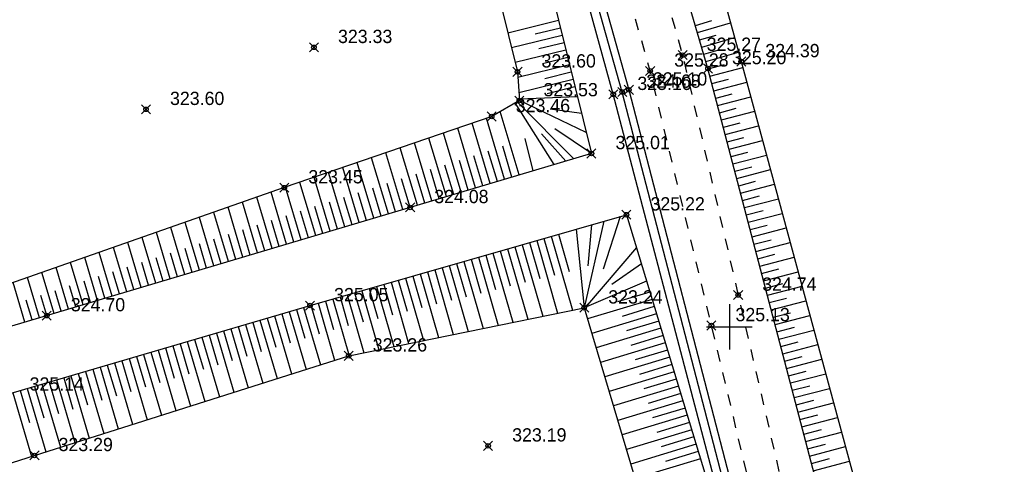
# Model space of a CAD drawing. Header units: metres. Extents: x 707528 to 709248, y 4308395 to 4311045.
# Tile 6 of 104: x 707582 to 707647, y 4308536 to 4308565. Entities that reach past the tile are written whole.
import ezdxf

# ---------------------------------------------------------------- set-up
doc = ezdxf.new("R2010")
doc.units = ezdxf.units.M
doc.header["$LTSCALE"] = 0.5
doc.header["$PDMODE"] = 35
doc.header["$PDSIZE"] = 0.3
doc.linetypes.add('Д_ТРОТ_ТРУБА', pattern=[3, 1.5, -1.5])
for name, color, linetype in [('(001) Сетка', 92, 'Continuous'), ('(004) Точки рельефа', 7, 'Continuous'), ('(025) Дорога', 7, 'Continuous'), ('(027) Гидрография', 7, 'Continuous'), ('(035) Откосы', 7, 'Continuous')]:
    doc.layers.add(name, color=color, linetype=linetype)
doc.styles.add('D-431', font='txt')

# ---------------------------------------------------------------- blocks, each defined once
blk = doc.blocks.new('Setka')
at = {"layer": '(001) Сетка'}
for p, q in [((0, 1.5), (0, -1.5)), ((-1.5, 0), (1.5, 0))]:
    blk.add_line(p, q, dxfattribs=at)

msp = doc.modelspace()

# ---------------------------------------------------------------- linework, layer by layer
at = {"layer": '(025) Дорога', "linetype": 'Д_ТРОТ_ТРУБА', "flags": 128}
for points, elevation in [([(707616.102, 4308595.94), (707625.383, 4308563.154), (707632.154, 4308533.874), (707639.587, 4308507.228), (707646.578, 4308474.963)], 324.954), ([(707644.238, 4308474.392), (707636.829, 4308506.466), (707630.117, 4308533.517), (707623.247, 4308562.114), (707613.834, 4308595.307)], 325.112)]:
    msp.add_lwpolyline(points, dxfattribs=dict(at, elevation=elevation))
at = {"layer": '(027) Гидрография', "flags": 128}
for points, elevation in [([(707611.848, 4308596.541), (707621.838, 4308560.864), (707628.891, 4308533.698), (707636.245, 4308505.821), (707642.34, 4308479.671)], 324.934), ([(707641.334, 4308479.631), (707635.291, 4308505.761), (707627.894, 4308533.542), (707620.814, 4308560.57), (707610.976, 4308596.39)], 325.064)]:
    msp.add_lwpolyline(points, dxfattribs=dict(at, elevation=elevation))
at = {"layer": '(027) Гидрография', "color": 4, "elevation": 324.773, "flags": 128}
msp.add_lwpolyline([(707641.754, 4308480.145), (707635.773, 4308505.813), (707628.432, 4308533.645), (707621.404, 4308560.718), (707611.379, 4308596.44)], dxfattribs=at)
at = {"layer": '(035) Откосы'}
for p, q in [((707617.212, 4308565.426, 324.669), (707613.873, 4308564.602, 324.669)), ((707626.221, 4308565.118, 325.084), (707627.317, 4308565.438, 325.084)), ((707617.332, 4308564.941, 324.669), (707615.662, 4308564.529, 324.669)), ((707626.361, 4308564.64, 325.084), (707628.545, 4308565.278, 325.084)), ((707617.451, 4308564.456, 324.669), (707614.112, 4308563.631, 324.669)), ((707626.5, 4308564.162, 325.084), (707627.589, 4308564.48, 325.084)), ((707626.64, 4308563.684, 325.084), (707628.81, 4308564.317, 325.084)), ((707617.691, 4308563.486, 324.669), (707614.351, 4308562.661, 324.669)), ((707617.571, 4308563.971, 324.669), (707615.901, 4308563.559, 324.669)), ((707626.78, 4308563.206, 325.084), (707627.861, 4308563.521, 325.084)), ((707617.811, 4308563.001, 324.669), (707616.141, 4308562.589, 324.669)), ((707626.919, 4308562.728, 325.084), (707629.074, 4308563.357, 325.084)), ((707617.931, 4308562.516, 324.669), (707614.528, 4308561.675, 324.669)), ((707627.058, 4308562.249, 325.084), (707628.14, 4308562.533, 325.084)), ((707627.184, 4308561.767, 325.084), (707629.353, 4308562.335, 325.084)), ((707618.17, 4308561.546, 324.669), (707614.597, 4308560.663, 324.669)), ((707618.05, 4308562.031, 324.669), (707616.306, 4308561.6, 324.669)), ((707627.31, 4308561.286, 325.084), (707628.397, 4308561.57, 325.084)), ((707618.29, 4308561.061, 324.669), (707616.461, 4308560.609, 324.669)), ((707627.437, 4308560.804, 325.084), (707629.613, 4308561.373, 325.084)), ((707627.563, 4308560.322, 325.084), (707628.653, 4308560.607, 325.084)), ((707627.689, 4308559.84, 325.084), (707629.873, 4308560.412, 325.084)), ((707627.815, 4308559.358, 325.084), (707628.909, 4308559.645, 325.084)), ((707613.656, 4308554.964, 324.669), (707612.457, 4308558.986, 324.669)), ((707614.613, 4308555.249, 324.669), (707613.367, 4308559.43, 324.669)), ((707627.941, 4308558.877, 325.084), (707630.133, 4308559.45, 325.084)), ((707611.74, 4308554.393, 324.669), (707610.565, 4308558.337, 324.669)), ((707612.698, 4308554.678, 324.669), (707611.511, 4308558.661, 324.669)), ((707628.067, 4308558.395, 325.084), (707629.165, 4308558.682, 325.084)), ((707628.193, 4308557.913, 325.084), (707630.393, 4308558.489, 325.084)), ((707609.825, 4308553.822, 324.669), (707608.673, 4308557.687, 324.669)), ((707610.783, 4308554.108, 324.669), (707609.619, 4308558.012, 324.669)), ((707628.319, 4308557.431, 325.084), (707629.421, 4308557.719, 325.084)), ((707607.91, 4308553.251, 324.669), (707606.781, 4308557.037, 324.669)), ((707608.867, 4308553.537, 324.669), (707607.727, 4308557.362, 324.669)), ((707614.134, 4308555.106, 324.669), (707613.528, 4308557.14, 324.669)), ((707628.445, 4308556.949, 325.084), (707630.653, 4308557.527, 325.084)), ((707605.994, 4308552.681, 324.669), (707604.889, 4308556.388, 324.669)), ((707606.952, 4308552.966, 324.669), (707605.835, 4308556.713, 324.669)), ((707612.219, 4308554.536, 324.669), (707611.629, 4308556.517, 324.669)), ((707613.177, 4308554.821, 324.669), (707612.58, 4308556.822, 324.669)), ((707628.572, 4308556.468, 325.084), (707629.677, 4308556.757, 325.084)), ((707628.698, 4308555.986, 325.084), (707630.912, 4308556.565, 325.084)), ((707604.079, 4308552.11, 324.669), (707602.998, 4308555.738, 324.669)), ((707605.036, 4308552.395, 324.669), (707603.944, 4308556.063, 324.669)), ((707610.304, 4308553.965, 324.669), (707609.725, 4308555.907, 324.669)), ((707611.261, 4308554.25, 324.669), (707610.677, 4308556.212, 324.669)), ((707628.824, 4308555.504, 325.084), (707629.933, 4308555.794, 325.084)), ((707602.163, 4308551.539, 324.669), (707601.106, 4308555.089, 324.669)), ((707603.121, 4308551.825, 324.669), (707602.052, 4308555.413, 324.669)), ((707608.388, 4308553.394, 324.669), (707607.821, 4308555.297, 324.669)), ((707609.346, 4308553.679, 324.669), (707608.773, 4308555.602, 324.669)), ((707628.95, 4308555.022, 325.084), (707631.172, 4308555.604, 325.084)), ((707600.248, 4308550.968, 324.669), (707599.214, 4308554.439, 324.669)), ((707601.206, 4308551.254, 324.669), (707600.16, 4308554.764, 324.669)), ((707605.515, 4308552.538, 324.669), (707604.966, 4308554.382, 324.669)), ((707606.473, 4308552.823, 324.669), (707605.918, 4308554.687, 324.669)), ((707607.431, 4308553.109, 324.669), (707606.87, 4308554.992, 324.669)), ((707629.076, 4308554.54, 325.084), (707630.189, 4308554.832, 325.084)), ((707629.202, 4308554.058, 325.084), (707631.432, 4308554.642, 325.084)), ((707598.333, 4308550.398, 324.669), (707597.325, 4308553.778, 324.669)), ((707599.29, 4308550.683, 324.669), (707598.27, 4308554.109, 324.669)), ((707603.6, 4308551.967, 324.669), (707603.062, 4308553.772, 324.669)), ((707604.558, 4308552.253, 324.669), (707604.014, 4308554.077, 324.669)), ((707629.328, 4308553.577, 325.084), (707630.445, 4308553.869, 325.084)), ((707596.417, 4308549.827, 324.669), (707595.437, 4308553.116, 324.669)), ((707597.375, 4308550.112, 324.669), (707596.381, 4308553.447, 324.669)), ((707601.685, 4308551.396, 324.669), (707601.159, 4308553.161, 324.669)), ((707602.642, 4308551.682, 324.669), (707602.11, 4308553.466, 324.669)), ((707629.454, 4308553.095, 325.084), (707631.692, 4308553.681, 325.084)), ((707594.502, 4308549.256, 324.669), (707593.549, 4308552.454, 324.669)), ((707595.46, 4308549.542, 324.669), (707594.493, 4308552.785, 324.669)), ((707599.769, 4308550.826, 324.669), (707599.255, 4308552.55, 324.669)), ((707600.727, 4308551.111, 324.669), (707600.207, 4308552.856, 324.669)), ((707629.58, 4308552.613, 325.084), (707630.701, 4308552.906, 325.084)), ((707629.706, 4308552.131, 325.084), (707631.952, 4308552.719, 325.084)), ((707592.587, 4308548.685, 324.669), (707591.661, 4308551.793, 324.669)), ((707593.544, 4308548.971, 324.669), (707592.605, 4308552.124, 324.669)), ((707597.854, 4308550.255, 324.669), (707597.354, 4308551.934, 324.669)), ((707598.812, 4308550.54, 324.669), (707598.305, 4308552.242, 324.669)), ((707629.833, 4308551.649, 325.084), (707630.957, 4308551.944, 325.084)), ((707629.959, 4308551.168, 325.084), (707632.212, 4308551.757, 325.084)), ((707590.671, 4308548.115, 324.669), (707589.772, 4308551.131, 324.669)), ((707591.629, 4308548.4, 324.669), (707590.717, 4308551.462, 324.669)), ((707595.939, 4308549.684, 324.669), (707595.452, 4308551.317, 324.669)), ((707596.896, 4308549.97, 324.669), (707596.403, 4308551.626, 324.669)), ((707616.728, 4308551.204, 324.842), (707618.127, 4308546.335, 324.842)), ((707617.208, 4308551.342, 324.842), (707617.912, 4308548.888, 324.842)), ((707588.756, 4308547.544, 324.669), (707587.884, 4308550.469, 324.669)), ((707589.714, 4308547.829, 324.669), (707588.828, 4308550.8, 324.669)), ((707594.023, 4308549.113, 324.669), (707593.55, 4308550.701, 324.669)), ((707594.981, 4308549.399, 324.669), (707594.501, 4308551.009, 324.669)), ((707614.328, 4308550.514, 324.842), (707615.001, 4308548.174, 324.842)), ((707614.808, 4308550.652, 324.842), (707616.164, 4308545.934, 324.842)), ((707615.288, 4308550.79, 324.842), (707615.971, 4308548.412, 324.842)), ((707615.768, 4308550.928, 324.842), (707617.145, 4308546.135, 324.842)), ((707616.248, 4308551.066, 324.842), (707616.942, 4308548.65, 324.842)), ((707630.085, 4308550.686, 325.084), (707631.213, 4308550.981, 325.084)), ((707630.211, 4308550.204, 325.084), (707632.472, 4308550.796, 325.084)), ((707586.841, 4308546.973, 324.669), (707585.996, 4308549.808, 324.669)), ((707587.798, 4308547.259, 324.669), (707586.94, 4308550.138, 324.669)), ((707592.108, 4308548.543, 324.669), (707591.648, 4308550.085, 324.669)), ((707593.065, 4308548.828, 324.669), (707592.599, 4308550.393, 324.669)), ((707611.929, 4308549.825, 324.842), (707613.22, 4308545.333, 324.842)), ((707612.409, 4308549.963, 324.842), (707613.06, 4308547.698, 324.842)), ((707612.889, 4308550.101, 324.842), (707614.201, 4308545.533, 324.842)), ((707613.369, 4308550.239, 324.842), (707614.03, 4308547.936, 324.842)), ((707613.849, 4308550.376, 324.842), (707615.182, 4308545.734, 324.842)), ((707630.337, 4308549.722, 325.084), (707631.469, 4308550.018, 325.084)), ((707630.463, 4308549.24, 325.084), (707632.732, 4308549.834, 325.084)), ((707585.883, 4308546.688, 324.669), (707585.052, 4308549.477, 324.669)), ((707589.235, 4308547.687, 324.669), (707588.795, 4308549.161, 324.669)), ((707590.192, 4308547.972, 324.669), (707589.746, 4308549.469, 324.669)), ((707591.15, 4308548.257, 324.669), (707590.697, 4308549.777, 324.669)), ((707610.01, 4308549.274, 324.842), (707611.257, 4308544.932, 324.842)), ((707610.489, 4308549.411, 324.842), (707611.119, 4308547.222, 324.842)), ((707610.969, 4308549.549, 324.842), (707612.238, 4308545.132, 324.842)), ((707611.449, 4308549.687, 324.842), (707612.089, 4308547.46, 324.842)), ((707583.968, 4308546.117, 324.669), (707583.164, 4308548.815, 324.669)), ((707584.925, 4308546.402, 324.669), (707584.108, 4308549.146, 324.669)), ((707587.319, 4308547.116, 324.669), (707586.894, 4308548.544, 324.669)), ((707588.277, 4308547.401, 324.669), (707587.845, 4308548.853, 324.669)), ((707607.61, 4308548.584, 324.842), (707608.207, 4308546.507, 324.842)), ((707608.09, 4308548.722, 324.842), (707609.294, 4308544.531, 324.842)), ((707608.57, 4308548.86, 324.842), (707609.177, 4308546.745, 324.842)), ((707609.05, 4308548.998, 324.842), (707610.276, 4308544.731, 324.842)), ((707609.53, 4308549.136, 324.842), (707610.148, 4308546.984, 324.842)), ((707630.589, 4308548.758, 325.084), (707631.725, 4308549.056, 325.084)), ((707630.715, 4308548.277, 325.084), (707632.992, 4308548.872, 325.084)), ((707582.052, 4308545.546, 324.669), (707581.275, 4308548.153, 324.669)), ((707583.01, 4308545.832, 324.669), (707582.219, 4308548.484, 324.669)), ((707585.404, 4308546.545, 324.669), (707584.992, 4308547.928, 324.669)), ((707586.362, 4308546.83, 324.669), (707585.943, 4308548.236, 324.669)), ((707605.211, 4308547.895, 324.842), (707606.35, 4308543.929, 324.842)), ((707605.691, 4308548.033, 324.842), (707606.266, 4308546.031, 324.842)), ((707606.171, 4308548.171, 324.842), (707607.331, 4308544.13, 324.842)), ((707606.65, 4308548.308, 324.842), (707607.236, 4308546.269, 324.842)), ((707607.13, 4308548.446, 324.842), (707608.313, 4308544.33, 324.842)), ((707630.841, 4308547.795, 325.084), (707631.982, 4308548.093, 325.084)), ((707630.968, 4308547.313, 325.084), (707633.252, 4308547.911, 325.084)), ((707583.489, 4308545.974, 324.669), (707583.09, 4308547.312, 324.669)), ((707584.446, 4308546.26, 324.669), (707584.041, 4308547.62, 324.669)), ((707603.291, 4308547.343, 324.842), (707604.387, 4308543.528, 324.842)), ((707603.771, 4308547.481, 324.842), (707604.325, 4308545.555, 324.842)), ((707604.251, 4308547.619, 324.842), (707605.369, 4308543.729, 324.842)), ((707604.731, 4308547.757, 324.842), (707605.295, 4308545.793, 324.842)), ((707623.229, 4308547.526, 324.842), (707621.103, 4308546.881, 324.842)), ((707582.531, 4308545.689, 324.669), (707582.139, 4308547.004, 324.669)), ((707600.892, 4308546.654, 324.842), (707601.434, 4308544.766, 324.842)), ((707601.372, 4308546.792, 324.842), (707602.453, 4308543.028, 324.842)), ((707601.852, 4308546.93, 324.842), (707602.39, 4308545.055, 324.842)), ((707602.332, 4308547.068, 324.842), (707603.405, 4308543.33, 324.842)), ((707602.811, 4308547.206, 324.842), (707603.354, 4308545.317, 324.842)), ((707623.374, 4308547.048, 324.842), (707619.119, 4308545.758, 324.842)), ((707623.519, 4308546.57, 324.842), (707621.39, 4308545.925, 324.842)), ((707631.094, 4308546.831, 325.084), (707632.238, 4308547.131, 325.084)), ((707631.22, 4308546.349, 325.084), (707633.511, 4308546.949, 325.084)), ((707598.496, 4308545.951, 324.842), (707599.619, 4308542.129, 324.842)), ((707598.976, 4308546.092, 324.842), (707599.535, 4308544.186, 324.842)), ((707599.455, 4308546.232, 324.842), (707600.571, 4308542.431, 324.842)), ((707599.934, 4308546.373, 324.842), (707600.49, 4308544.478, 324.842)), ((707600.413, 4308546.514, 324.842), (707601.523, 4308542.733, 324.842)), ((707623.664, 4308546.092, 324.842), (707619.404, 4308544.801, 324.842)), ((707631.346, 4308545.868, 325.084), (707632.494, 4308546.168, 325.084)), ((707631.472, 4308545.386, 325.084), (707633.771, 4308545.988, 325.084)), ((707596.58, 4308545.389, 324.842), (707597.715, 4308541.525, 324.842)), ((707597.059, 4308545.529, 324.842), (707597.625, 4308543.602, 324.842)), ((707597.538, 4308545.67, 324.842), (707598.667, 4308541.827, 324.842)), ((707598.017, 4308545.81, 324.842), (707598.58, 4308543.894, 324.842)), ((707623.808, 4308545.615, 324.842), (707621.677, 4308544.968, 324.842)), ((707594.185, 4308544.685, 324.842), (707594.76, 4308542.727, 324.842)), ((707594.664, 4308544.826, 324.842), (707595.811, 4308540.92, 324.842)), ((707595.143, 4308544.967, 324.842), (707595.715, 4308543.019, 324.842)), ((707595.622, 4308545.107, 324.842), (707596.763, 4308541.223, 324.842)), ((707596.101, 4308545.248, 324.842), (707596.67, 4308543.311, 324.842)), ((707623.953, 4308545.137, 324.842), (707619.689, 4308543.844, 324.842)), ((707624.098, 4308544.659, 324.842), (707621.965, 4308544.012, 324.842)), ((707631.598, 4308544.904, 325.084), (707632.75, 4308545.205, 325.084)), ((707631.724, 4308544.422, 325.084), (707634.031, 4308545.026, 325.084)), ((707591.79, 4308543.982, 324.842), (707592.954, 4308540.014, 324.842)), ((707592.269, 4308544.123, 324.842), (707592.85, 4308542.144, 324.842)), ((707592.748, 4308544.263, 324.842), (707593.907, 4308540.316, 324.842)), ((707593.227, 4308544.404, 324.842), (707593.805, 4308542.436, 324.842)), ((707593.706, 4308544.545, 324.842), (707594.859, 4308540.618, 324.842)), ((707624.243, 4308544.181, 324.842), (707619.974, 4308542.887, 324.842)), ((707631.85, 4308543.94, 325.084), (707633.006, 4308544.243, 325.084)), ((707631.976, 4308543.459, 325.084), (707634.291, 4308544.064, 325.084)), ((707589.873, 4308543.419, 324.842), (707591.05, 4308539.41, 324.842)), ((707590.352, 4308543.56, 324.842), (707590.939, 4308541.561, 324.842)), ((707590.831, 4308543.701, 324.842), (707592.002, 4308539.712, 324.842)), ((707591.31, 4308543.841, 324.842), (707591.894, 4308541.852, 324.842)), ((707624.388, 4308543.703, 324.842), (707622.252, 4308543.056, 324.842)), ((707587.478, 4308542.716, 324.842), (707588.074, 4308540.685, 324.842)), ((707587.957, 4308542.857, 324.842), (707589.146, 4308538.806, 324.842)), ((707588.436, 4308542.997, 324.842), (707589.029, 4308540.977, 324.842)), ((707588.915, 4308543.138, 324.842), (707590.098, 4308539.108, 324.842)), ((707589.394, 4308543.279, 324.842), (707589.984, 4308541.269, 324.842)), ((707624.533, 4308543.226, 324.842), (707620.259, 4308541.93, 324.842)), ((707624.678, 4308542.748, 324.842), (707622.54, 4308542.1, 324.842)), ((707632.103, 4308542.977, 325.084), (707633.262, 4308543.28, 325.084)), ((707632.229, 4308542.495, 325.084), (707634.551, 4308543.103, 325.084)), ((707585.562, 4308542.154, 324.842), (707586.164, 4308540.102, 324.842)), ((707586.041, 4308542.294, 324.842), (707587.242, 4308538.202, 324.842)), ((707586.52, 4308542.435, 324.842), (707587.119, 4308540.394, 324.842)), ((707586.999, 4308542.575, 324.842), (707588.194, 4308538.504, 324.842)), ((707624.823, 4308542.27, 324.842), (707620.544, 4308540.973, 324.842)), ((707632.355, 4308542.013, 325.084), (707633.518, 4308542.317, 325.084)), ((707632.481, 4308541.531, 325.084), (707634.811, 4308542.141, 325.084)), ((707583.166, 4308541.45, 324.842), (707584.386, 4308537.295, 324.842)), ((707583.645, 4308541.591, 324.842), (707584.254, 4308539.519, 324.842)), ((707584.124, 4308541.732, 324.842), (707585.338, 4308537.597, 324.842)), ((707584.604, 4308541.872, 324.842), (707585.209, 4308539.81, 324.842)), ((707585.083, 4308542.013, 324.842), (707586.29, 4308537.9, 324.842)), ((707624.968, 4308541.792, 324.842), (707622.827, 4308541.143, 324.842)), ((707581.25, 4308540.888, 324.842), (707582.482, 4308536.691, 324.842)), ((707581.729, 4308541.028, 324.842), (707582.344, 4308538.935, 324.842)), ((707582.208, 4308541.169, 324.842), (707583.434, 4308536.993, 324.842)), ((707582.687, 4308541.31, 324.842), (707583.299, 4308539.227, 324.842)), ((707625.112, 4308541.314, 324.842), (707620.829, 4308540.016, 324.842)), ((707625.257, 4308540.837, 324.842), (707623.115, 4308540.187, 324.842)), ((707632.607, 4308541.049, 325.084), (707633.774, 4308541.355, 325.084)), ((707632.733, 4308540.568, 325.084), (707635.071, 4308541.179, 325.084)), ((707625.402, 4308540.359, 324.842), (707621.114, 4308539.059, 324.842)), ((707632.859, 4308540.086, 325.084), (707634.03, 4308540.392, 325.084)), ((707632.985, 4308539.604, 325.084), (707635.331, 4308540.218, 325.084)), ((707625.547, 4308539.881, 324.842), (707623.402, 4308539.231, 324.842)), ((707633.111, 4308539.122, 325.084), (707634.286, 4308539.43, 325.084)), ((707625.692, 4308539.403, 324.842), (707621.399, 4308538.102, 324.842)), ((707625.837, 4308538.925, 324.842), (707623.689, 4308538.274, 324.842)), ((707633.238, 4308538.64, 325.084), (707635.591, 4308539.256, 325.084)), ((707625.982, 4308538.448, 324.842), (707621.684, 4308537.144, 324.842)), ((707633.364, 4308538.159, 325.084), (707634.542, 4308538.467, 325.084)), ((707633.49, 4308537.677, 325.084), (707635.851, 4308538.295, 325.084)), ((707626.272, 4308537.492, 324.842), (707621.969, 4308536.187, 324.842)), ((707626.127, 4308537.97, 324.842), (707623.977, 4308537.318, 324.842)), ((707633.616, 4308537.195, 325.084), (707634.798, 4308537.504, 325.084)), ((707626.416, 4308537.014, 324.842), (707624.264, 4308536.362, 324.842)), ((707633.742, 4308536.713, 325.084), (707636.11, 4308537.333, 325.084)), ((707626.561, 4308536.536, 324.842), (707622.254, 4308535.23, 324.842)), ((707633.868, 4308536.231, 325.084), (707635.054, 4308536.542, 325.084)), ((707633.994, 4308535.749, 325.084), (707636.37, 4308536.371, 325.084))]:
    msp.add_line(p, q, dxfattribs=at)
at = {"layer": '(035) Откосы', "flags": 128}
for points, elevation in [([(707641.349, 4308506.786), (707634.199, 4308534.967), (707627.052, 4308562.273), (707616.727, 4308597.627)], 325.084), ([(707619.656, 4308597.586), (707629.246, 4308562.731), (707636.748, 4308534.974), (707643.497, 4308507.351)], 324.059), ([(707542.442, 4308569.539), (707560.093, 4308576.903), (707579.86, 4308583.076), (707595.962, 4308588.01), (707610.728, 4308591.678), (707619.375, 4308556.668), (707560.995, 4308539.272), (707554.209, 4308539.272), (707548.247, 4308549.54), (707542.442, 4308569.539)], 324.669), ([(707547.856, 4308568.305), (707561.599, 4308572.714), (707582.319, 4308579.232), (707604.359, 4308586.146), (707606.53, 4308586.197), (707608.504, 4308584.518), (707611.54, 4308574.055), (707614.502, 4308562.051), (707614.631, 4308560.157), (707612.803, 4308559.105), (707599.138, 4308554.413), (707561.602, 4308541.259), (707558.174, 4308542.768), (707554.665, 4308545.133), (707549.499, 4308554.313), (707547.856, 4308568.305)], 323.502), ([(707618.453, 4308560.4), (707614.625, 4308560.244)], 324.669), ([(707616.926, 4308555.938), (707614.36, 4308560.001)], 324.669), ([(707618.213, 4308556.322), (707614.473, 4308560.066)], 324.669), ([(707619.034, 4308558.048), (707614.631, 4308560.157)], 324.669), ([(707618.723, 4308559.306), (707616.664, 4308559.595)], 324.669), ([(707619.375, 4308556.668), (707616.97, 4308558.288)], 324.669), ([(707615.531, 4308555.523), (707615.005, 4308557.646)], 324.669), ([(707617.686, 4308556.165), (707616.085, 4308557.965)], 324.669), ([(707580.771, 4308540.747), (707600.836, 4308546.638), (707621.682, 4308552.627), (707627.512, 4308533.402), (707630.406, 4308521.312), (707596.396, 4308508.309), (707570.785, 4308499.74), (707567.025, 4308498.873), (707563.646, 4308498.557)], 324.842), ([(707621.264, 4308552.507), (707620.143, 4308549.028)], 324.842), ([(707620.203, 4308552.202), (707618.9, 4308546.493)], 324.842), ([(707619.38, 4308551.966), (707619.128, 4308549.255)], 324.842), ([(707618.371, 4308551.676), (707618.9, 4308546.493)], 324.842), ([(707622.34, 4308550.456), (707618.975, 4308546.525)], 324.842), ([(707622.665, 4308549.386), (707620.728, 4308548.02)], 324.842), ([(707623.013, 4308548.237), (707618.9, 4308546.493)], 324.842), ([(707587.12, 4308509.519), (707569.461, 4308504.609), (707566.013, 4308508.806), (707563.435, 4308514.166), (707559.156, 4308525.671), (707560.452, 4308529.682), (707582.68, 4308536.754), (707603.382, 4308543.323), (707618.9, 4308546.493), (707623.057, 4308532.536), (707625.172, 4308521.334), (707612.322, 4308517.26), (707587.12, 4308509.519)], 322.815)]:
    msp.add_lwpolyline(points, dxfattribs=dict(at, elevation=elevation))
at = {"color": 0, "linetype": 'ByBlock', "lineweight": -2, "transparency": 16777216}
for p in [(707601.092, 4308563.67, 323.334), (707625.383, 4308563.154, 325.267), (707629.246, 4308562.731, 324.389), (707614.502, 4308562.051, 323.596), (707623.247, 4308562.114, 325.279), (707627.052, 4308562.273, 325.197), (707620.814, 4308560.57, 325.101), (707621.404, 4308560.718, 324.68), (707621.838, 4308560.864, 325.097), (707614.631, 4308560.157, 323.527), (707590.024, 4308559.579, 323.599), (707612.803, 4308559.105, 323.459), (707619.375, 4308556.668, 325.012), (707599.138, 4308554.413, 323.452), (707607.431, 4308553.109, 324.077), (707621.682, 4308552.627, 325.223), (707629.041, 4308547.336, 324.738), (707600.836, 4308546.638, 325.053), (707618.9, 4308546.493, 323.241), (707583.489, 4308545.974, 324.703), (707627.28, 4308545.326, 325.131), (707603.382, 4308543.323, 323.255), (707612.567, 4308537.388, 323.187), (707582.68, 4308536.754, 323.294)]:
    msp.add_point(p, dxfattribs=at)

# ---------------------------------------------------------------- block references
at = {"layer": '(001) Сетка'}
msp.add_blockref('Setka', (707628.465, 4308545.231), dxfattribs=at)

# ---------------------------------------------------------------- texts
at = {"layer": '(004) Точки рельефа', "style": 'D-431'}
for s, p in [('323.33', (707602.678, 4308563.95, 323.334)), ('325.27', (707626.969, 4308563.435, 325.267)), ('325.20', (707628.638, 4308562.556, 325.197)), ('324.39', (707630.832, 4308563.015, 324.389)), ('323.60', (707616.088, 4308562.336, 323.596)), ('325.28', (707624.833, 4308562.397, 325.279)), ('325.10', (707622.4, 4308560.853, 325.101)), ('324.68', (707622.99, 4308561.003, 324.68)), ('325.10', (707623.424, 4308561.147, 325.097)), ('323.53', (707616.217, 4308560.438, 323.527)), ('323.60', (707591.61, 4308559.864, 323.599)), ('323.46', (707614.389, 4308559.39, 323.459)), ('325.01', (707620.961, 4308556.951, 325.012)), ('323.45', (707600.724, 4308554.694, 323.452)), ('324.08', (707609.017, 4308553.392, 324.077)), ('325.22', (707623.268, 4308552.908, 325.223)), ('324.74', (707630.627, 4308547.616, 324.738)), ('325.05', (707602.422, 4308546.921, 325.053)), ('323.24', (707620.486, 4308546.773, 323.241)), ('324.70', (707585.075, 4308546.257, 324.703)), ('325.13', (707628.866, 4308545.607, 325.131)), ('323.26', (707604.968, 4308543.608, 323.255)), ('325.14', (707582.357, 4308541.028, 325.137)), ('323.19', (707614.153, 4308537.672, 323.187)), ('323.29', (707584.266, 4308537.038, 323.294))]:
    msp.add_text(s, height=0.875, dxfattribs=at).set_placement(p)

doc.saveas('drawing.dxf')
